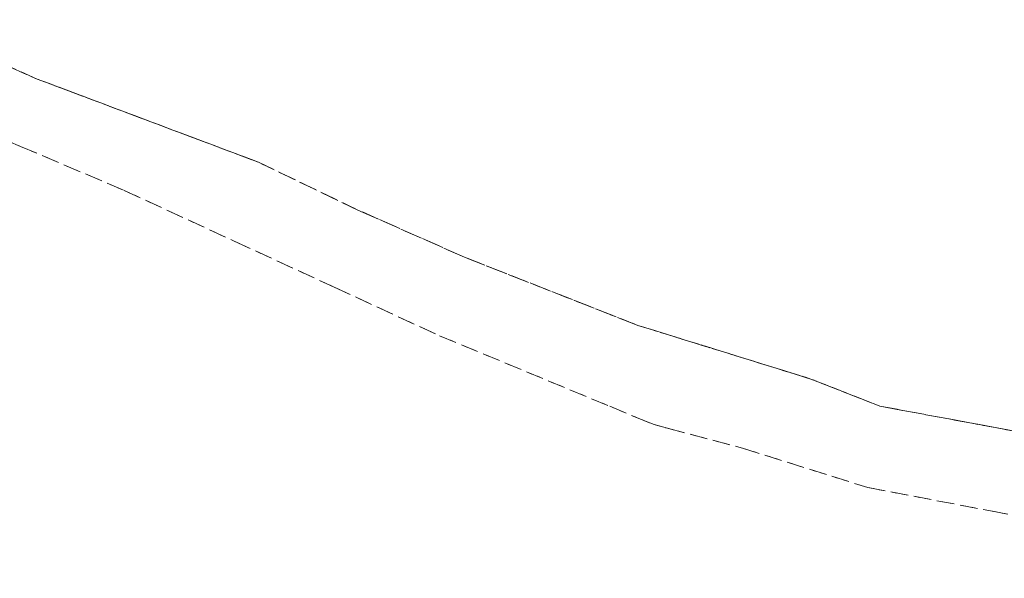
# Model space of a CAD drawing. Header units: metres. Extents: x 7527663 to 7537587, y 5492976 to 5503267.
# Tile 245 of 256: x 7532401 to 7532485, y 5499131 to 5499178. Entities that reach past the tile are written whole.
import ezdxf

# ---------------------------------------------------------------- set-up
doc = ezdxf.new("R2010")
doc.units = ezdxf.units.M
doc.linetypes.add('egkk-500', pattern=[2, 1.5, -0.5])
doc.linetypes.add('egug-500', pattern=[1, 0.5, -0.5])

msp = doc.modelspace()

# ---------------------------------------------------------------- linework, layer by layer
at = {"layer": '217-kontur klasyfikacyjny', "color": 7, "linetype": 'egkk-500', "lineweight": 18, "flags": 128}
for points in [[(7532391.07, 5499178.41), (7532402.57, 5499173.36)], [(7532402.57, 5499173.36), (7532391.07, 5499178.41)], [(7532389.06, 5499172.77), (7532401.16, 5499167.63)], [(7532402.57, 5499173.36), (7532421.39, 5499166.29)], [(7532421.39, 5499166.29), (7532402.57, 5499173.36)], [(7532401.16, 5499167.63), (7532409.97, 5499163.89)], [(7532421.39, 5499166.29), (7532429.86, 5499162.22)], [(7532429.86, 5499162.22), (7532421.39, 5499166.29)], [(7532409.97, 5499163.89), (7532419.33, 5499159.57)], [(7532429.86, 5499162.22), (7532438.93, 5499158.21)], [(7532438.93, 5499158.21), (7532429.86, 5499162.22)], [(7532419.33, 5499159.57), (7532427.85, 5499155.66)], [(7532438.93, 5499158.21), (7532453.7, 5499152.4)], [(7532453.7, 5499152.4), (7532438.93, 5499158.21)], [(7532427.85, 5499155.66), (7532436.82, 5499151.52)], [(7532453.7, 5499152.4), (7532456.2, 5499151.63)], [(7532456.2, 5499151.63), (7532453.7, 5499152.4)], [(7532456.2, 5499151.63), (7532468.42, 5499147.84)], [(7532468.42, 5499147.84), (7532456.2, 5499151.63)], [(7532436.82, 5499151.52), (7532451.3, 5499145.52)], [(7532468.42, 5499147.84), (7532474.27, 5499145.54)], [(7532474.27, 5499145.54), (7532468.42, 5499147.84)], [(7532451.3, 5499145.52), (7532454.21, 5499144.31)], [(7532474.27, 5499145.54), (7532486.05, 5499143.35)], [(7532486.05, 5499143.35), (7532474.27, 5499145.54)], [(7532454.21, 5499144.31), (7532455.08, 5499143.96)], [(7532455.08, 5499143.96), (7532456.21, 5499143.66)], [(7532456.21, 5499143.66), (7532462.58, 5499141.97)], [(7532462.58, 5499141.97), (7532473.25, 5499138.61)], [(7532473.25, 5499138.61), (7532483.7, 5499136.63)], [(7532483.7, 5499136.63), (7532512.71, 5499130.89)]]:
    msp.add_lwpolyline(points, dxfattribs=at)
at = {"layer": '218-kontur użytku gruntowego', "color": 7, "linetype": 'egug-500', "lineweight": 18, "flags": 128}
for points in [[(7532391.07, 5499178.41), (7532402.57, 5499173.36)], [(7532402.57, 5499173.36), (7532391.07, 5499178.41)], [(7532389.06, 5499172.77), (7532401.16, 5499167.63)], [(7532402.57, 5499173.36), (7532421.39, 5499166.29)], [(7532421.39, 5499166.29), (7532402.57, 5499173.36)], [(7532401.16, 5499167.63), (7532409.97, 5499163.89)], [(7532421.39, 5499166.29), (7532429.86, 5499162.22)], [(7532429.86, 5499162.22), (7532421.39, 5499166.29)], [(7532409.97, 5499163.89), (7532419.33, 5499159.57)], [(7532429.86, 5499162.22), (7532438.93, 5499158.21)], [(7532438.93, 5499158.21), (7532429.86, 5499162.22)], [(7532419.33, 5499159.57), (7532427.85, 5499155.66)], [(7532438.93, 5499158.21), (7532453.7, 5499152.4)], [(7532453.7, 5499152.4), (7532438.93, 5499158.21)], [(7532427.85, 5499155.66), (7532436.82, 5499151.52)], [(7532453.7, 5499152.4), (7532456.2, 5499151.63)], [(7532456.2, 5499151.63), (7532453.7, 5499152.4)], [(7532456.2, 5499151.63), (7532468.42, 5499147.84)], [(7532468.42, 5499147.84), (7532456.2, 5499151.63)], [(7532436.82, 5499151.52), (7532451.3, 5499145.52)], [(7532468.42, 5499147.84), (7532474.27, 5499145.54)], [(7532474.27, 5499145.54), (7532468.42, 5499147.84)], [(7532451.3, 5499145.52), (7532454.21, 5499144.31)], [(7532474.27, 5499145.54), (7532486.05, 5499143.35)], [(7532486.05, 5499143.35), (7532474.27, 5499145.54)], [(7532454.21, 5499144.31), (7532455.08, 5499143.96)], [(7532455.08, 5499143.96), (7532456.21, 5499143.66)], [(7532456.21, 5499143.66), (7532462.58, 5499141.97)], [(7532462.58, 5499141.97), (7532473.25, 5499138.61)], [(7532473.25, 5499138.61), (7532483.7, 5499136.63)], [(7532483.7, 5499136.63), (7532512.71, 5499130.89)]]:
    msp.add_lwpolyline(points, dxfattribs=at)

doc.saveas('drawing.dxf')
